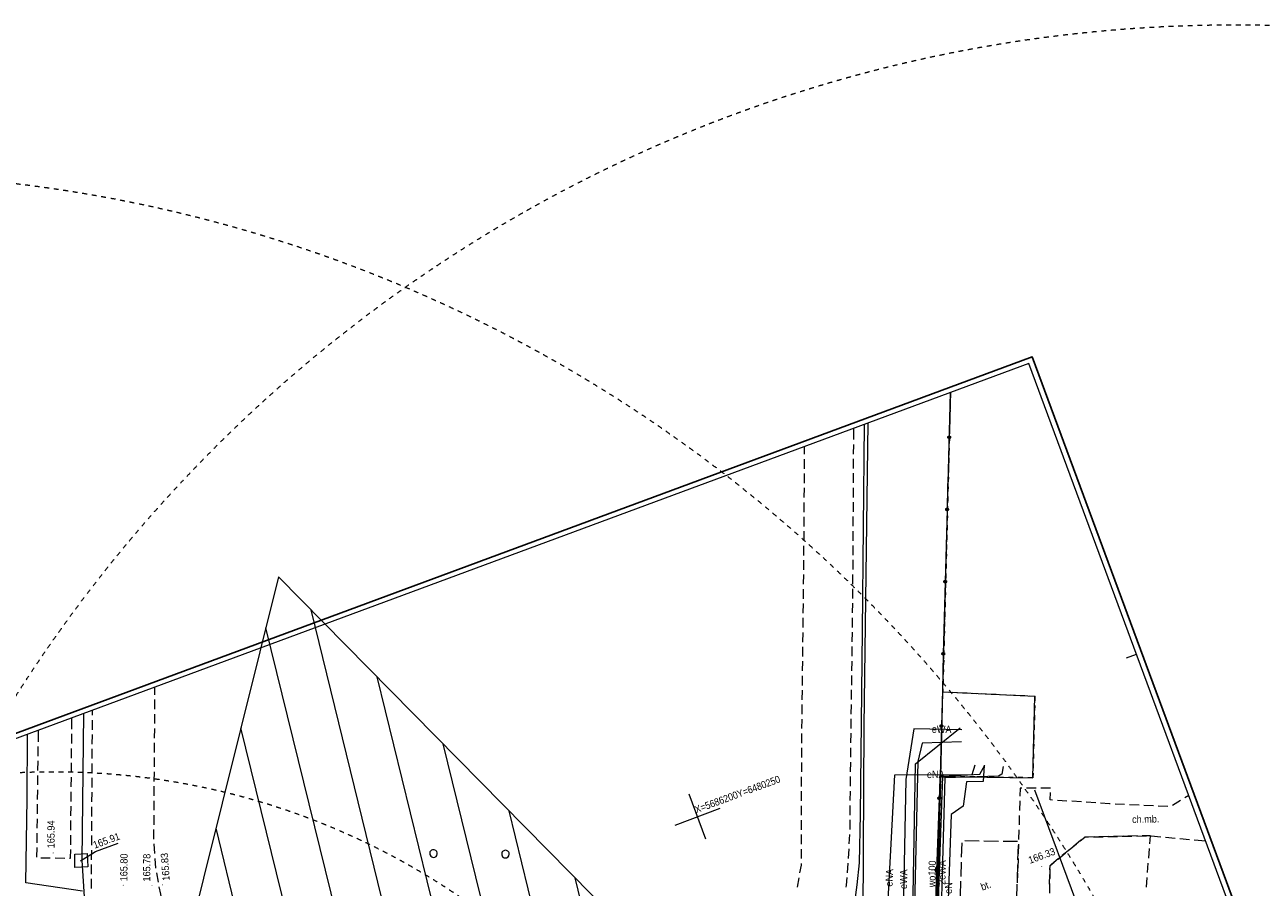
# Model space of a CAD drawing. Header units: millimetres. Extents: x -1155795 to 240441, y -422828 to 463730.
# Tile 60 of 66: x -37101 to 91579, y 47720 to 137304. Entities that reach past the tile are written whole.
import ezdxf
from ezdxf.xclip import XClip

# ---------------------------------------------------------------- set-up
doc = ezdxf.new("R2010")
doc.units = ezdxf.units.MM
doc.header["$MEASUREMENT"] = 0
doc.header["$XCLIPFRAME"] = 0
doc.linetypes.add('Dashed 1_500', pattern=[1000, 500, -500])
for name, color, linetype in [('00 PZT MAPA', 7, 'Continuous'), ('Sycow_7_203-punkt graniczny', 7, 'Continuous'), ('Sycow_7_punkt wysokościowy sztuczny', 7, 'Continuous')]:
    doc.layers.add(name, color=color, linetype=linetype)
for name, color, linetype, lineweight in [('0_Nr_pióra__27', 7, 'Continuous', 25), ('Nowe_0_Nr_pióra__27', 7, 'Continuous', 25), ('Sycow_7_218-kontur użytku gruntowego_Nr_pióra__3', 3, 'Continuous', 18), ('Sycow_7_219-działka ewidencyjna_Nr_pióra__7', 7, 'Continuous', 18), ('Sycow_7_@Wywiad_Nr_pióra__5', 5, 'Continuous', 18), ('Sycow_7_chodnik (powierzchnia)-Atr17_Nr_pióra__7', 7, 'Continuous', 18), ('Sycow_7_chodnik (powierzchnia)_Nr_pióra__7', 7, 'Continuous', 18), ('Sycow_7_EGB_BlokBudynku_Nr_pióra__7', 7, 'Continuous', 18), ('Sycow_7_inna budowla (powierzchnia)-Atr17_Nr_pióra__7', 7, 'Continuous', 18), ('Sycow_7_inna budowla (powierzchnia)_Nr_pióra__7', 7, 'Continuous', 18), ('Sycow_7_komora podziemna - przewód wodociągowy (powierzchnia)_Nr_pióra__5', 5, 'Continuous', 18), ('Sycow_7_krawężnik (linia)_Nr_pióra__7', 7, 'Continuous', 18), ('Sycow_7_ogrodzenie trwałe (linia)_Nr_pióra__7', 7, 'Continuous', 18), ('Sycow_7_plac (powierzchnia)-Atr17_Nr_pióra__7', 7, 'Continuous', 18), ('Sycow_7_plac (powierzchnia)_Nr_pióra__7', 7, 'Continuous', 18), ('Sycow_7_przewód elektroenergetyczny (linia)-Atr1_Nr_pióra__1', 1, 'Continuous', 18), ('Sycow_7_przewód elektroenergetyczny (linia)_Nr_pióra__1', 1, 'Continuous', 18), ('Sycow_7_przewód kanalizacyjny (linia)_Nr_pióra__34', 34, 'Continuous', 18), ('Sycow_7_przewód wodociągowy (linia)-Atr1_Nr_pióra__5', 5, 'Continuous', 18), ('Sycow_7_przewód wodociągowy (linia)_Nr_pióra__5', 5, 'Continuous', 18), ('Sycow_7_punkt o określonej wysokości (sieć wodociągowa)-Atr2_Nr_pióra__5', 5, 'Continuous', 18), ('Sycow_7_punkt o określonej wysokości (sieć wodociągowa)-Atr2_Nr_pióra__7', 7, 'Continuous', 18), ('Sycow_7_punkt o określonej wysokości (sieć wodociągowa)_Nr_pióra__5', 5, 'Continuous', 18), ('Sycow_7_punkt wysokościowy sztuczny-Atr2_Nr_pióra__7', 7, 'Continuous', 18), ('Sycow_7_SUPE - Przewód elektroenergetyczny_Nr_pióra__1', 1, 'Continuous', 18), ('Sycow_7_Warstwa 3_Nr_pióra__7', 7, 'Continuous', 18)]:
    doc.layers.add(name, color=color, linetype=linetype, lineweight=lineweight)
doc.layers.add('0_Nr_pióra__99', color=7, linetype='Continuous', lineweight=0, true_color=0xaad2ff)
doc.layers.add('2D Drafting - General_Nr_pióra__101', color=7, linetype='Continuous', lineweight=13, true_color=0x4c4c4c)
doc.styles.add('STYL_AUTOMATYCZNY_5', font='txt', dxfattribs={"width": 0.9})
doc.styles.add('STYL_AUTOMATYCZNY_6', font='txt', dxfattribs={"width": 0.87})

# ---------------------------------------------------------------- blocks, each defined once
blk = doc.blocks.new('Rysunek_1_7', base_point=(14567, -19307))
at = {"layer": 'Sycow_7_203-punkt graniczny', "linetype": 'Continuous', "lineweight": 0, "true_color": 0x000000}
for points in [[(58334, 68037, 1), (58249, 68006, 1)], [(67903, 67592, 1), (67819, 67561, 1)], [(58110, 59253, 1), (58025, 59222, 1)], [(67689, 59100, 1), (67605, 59068, 1)]]:
    blk.add_hatch(color=178, dxfattribs=at).paths.add_polyline_path(points)
at = {"layer": 'Sycow_7_punkt o określonej wysokości (sieć wodociągowa)_Nr_pióra__5', "linetype": 'Continuous', "lineweight": 18}
blk.add_hatch(color=5, dxfattribs=at).paths.add_polyline_path([(-31279, 50489, 1), (-31363, 50458, 1)])
at = {"layer": 'Sycow_7_punkt wysokościowy sztuczny', "linetype": 'Continuous', "lineweight": 0, "true_color": 0x000000}
for points in [[(-34106, 51298, 1), (-34190, 51267, 1)], [(68612, 49897, 1), (68527, 49866, 1)], [(-26829, 47946, 1), (-26913, 47915, 1)], [(-23835, 47924, 1), (-23920, 47893, 1)], [(-22727, 47983, 1), (-22811, 47952, 1)]]:
    blk.add_hatch(color=178, dxfattribs=at).paths.add_polyline_path(points)
at = {"layer": 'Sycow_7_218-kontur użytku gruntowego_Nr_pióra__3', "color": 3, "linetype": 'Continuous', "lineweight": 18}
for p, q in [((59088, 99109), (59080, 98810)), ((59080, 98810), (59088, 99109)), ((59067, 98310), (59054, 97811)), ((59054, 97811), (59067, 98310)), ((59042, 97311), (59029, 96811)), ((59029, 96811), (59042, 97311)), ((58990, 95311), (58978, 94812)), ((58978, 94812), (58990, 95311)), ((59016, 96311), (59003, 95811)), ((59003, 95811), (59016, 96311)), ((58965, 94312), (58952, 93812)), ((58952, 93812), (58965, 94312)), ((58939, 93312), (58926, 92812)), ((58926, 92812), (58939, 93312)), ((58914, 92312), (58901, 91813)), ((58901, 91813), (58914, 92312)), ((58862, 90313), (58850, 89813)), ((58850, 89813), (58862, 90313)), ((58888, 91313), (58875, 90813)), ((58875, 90813), (58888, 91313)), ((58837, 89313), (58824, 88814)), ((58824, 88814), (58837, 89313)), ((58811, 88314), (58798, 87814)), ((58798, 87814), (58811, 88314)), ((58760, 86314), (58747, 85815)), ((58747, 85815), (58760, 86314)), ((58786, 87314), (58773, 86814)), ((58773, 86814), (58786, 87314)), ((58734, 85315), (58722, 84815)), ((58722, 84815), (58734, 85315)), ((58709, 84315), (58696, 83815)), ((58696, 83815), (58709, 84315)), ((58683, 83315), (58670, 82816)), ((58670, 82816), (58683, 83315)), ((58632, 81316), (58619, 80816)), ((58619, 80816), (58632, 81316)), ((58658, 82316), (58645, 81816)), ((58645, 81816), (58658, 82316)), ((58606, 80316), (58594, 79817)), ((58594, 79817), (58606, 80316)), ((58581, 79317), (58568, 78817)), ((58568, 78817), (58581, 79317)), ((58529, 77317), (58517, 76818)), ((58517, 76818), (58529, 77317)), ((58555, 78317), (58542, 77817)), ((58542, 77817), (58555, 78317)), ((58504, 76318), (58491, 75818)), ((58491, 75818), (58504, 76318)), ((58478, 75318), (58465, 74818)), ((58465, 74818), (58478, 75318)), ((58453, 74318), (58440, 73819)), ((58440, 73819), (58453, 74318)), ((58401, 72319), (58389, 71819)), ((58389, 71819), (58401, 72319)), ((58427, 73319), (58414, 72819)), ((58414, 72819), (58427, 73319)), ((58376, 71319), (58363, 70819)), ((58363, 70819), (58376, 71319)), ((58350, 70320), (58337, 69820)), ((58337, 69820), (58350, 70320)), ((58299, 68320), (58291, 68021)), ((58291, 68021), (58299, 68320)), ((58325, 69320), (58312, 68820)), ((58312, 68820), (58325, 69320)), ((58275, 67378), (58291, 68021)), ((58291, 68021), (58831, 67996)), ((59330, 67973), (59830, 67950)), ((60329, 67927), (60829, 67904)), ((61328, 67880), (61828, 67857)), ((62327, 67834), (62827, 67811)), ((63326, 67788), (63825, 67764)), ((64325, 67741), (64824, 67718)), ((65324, 67695), (65823, 67671)), ((66323, 67648), (66822, 67625)), ((67322, 67602), (67861, 67577)), ((67861, 67577), (67849, 67079)), ((58224, 65379), (58237, 65879)), ((58250, 66378), (58262, 66878)), ((67836, 66579), (67823, 66079)), ((58199, 64379), (58211, 64879)), ((67786, 64580), (67773, 64080)), ((67811, 65580), (67798, 65080)), ((58173, 63379), (58186, 63879)), ((67760, 63580), (67748, 63080)), ((58122, 61380), (58135, 61880)), ((58148, 62380), (58160, 62880)), ((67735, 62581), (67723, 62081)), ((58097, 60380), (58109, 60880)), ((67685, 60581), (67672, 60081)), ((67710, 61581), (67697, 61081)), ((58068, 59237), (58060, 58931)), ((58060, 58931), (58068, 59237)), ((58068, 59237), (58084, 59881)), ((58608, 59229), (58068, 59237)), ((59608, 59213), (59108, 59221)), ((60608, 59197), (60108, 59205)), ((67659, 59582), (67647, 59084)), ((58047, 58431), (58034, 57931)), ((58034, 57931), (58047, 58431)), ((61607, 59181), (61107, 59189)), ((62607, 59165), (62107, 59173)), ((63607, 59149), (63107, 59157)), ((64607, 59133), (64107, 59141)), ((65607, 59117), (65107, 59125)), ((66607, 59101), (66107, 59109)), ((67647, 59084), (67107, 59093)), ((58021, 57431), (58008, 56931)), ((58008, 56931), (58021, 57431)), ((57969, 55432), (57956, 54932)), ((57956, 54932), (57969, 55432)), ((57995, 56431), (57982, 55932)), ((57982, 55932), (57995, 56431)), ((57943, 54432), (57930, 53932)), ((57930, 53932), (57943, 54432)), ((57917, 53432), (57905, 52933)), ((57905, 52933), (57917, 53432)), ((57892, 52433), (57879, 51933)), ((57879, 51933), (57892, 52433)), ((57840, 50433), (57827, 49934)), ((57827, 49934), (57840, 50433)), ((57866, 51433), (57853, 50933)), ((57853, 50933), (57866, 51433)), ((57814, 49434), (57801, 48934)), ((57801, 48934), (57814, 49434)), ((57788, 48434), (57775, 47934)), ((57775, 47934), (57788, 48434))]:
    blk.add_line(p, q, dxfattribs=at)
at = {"layer": 'Sycow_7_219-działka ewidencyjna_Nr_pióra__7', "color": 7, "linetype": 'Continuous', "lineweight": 18}
for p, q in [((58291, 68021), (59088, 99109)), ((58068, 59237), (58291, 68021)), ((58291, 68021), (67861, 67577)), ((67647, 59084), (67861, 67577)), ((56772, 9140), (58068, 59237)), ((58068, 59237), (67647, 59084))]:
    blk.add_line(p, q, dxfattribs=at)
at = {"layer": 'Sycow_7_@Wywiad_Nr_pióra__5', "color": 5, "linetype": 'Continuous', "lineweight": 18}
blk.add_line((50006, 38823), (50100, 64455), dxfattribs=at)
at = {"layer": 'Sycow_7_chodnik (powierzchnia)_Nr_pióra__7', "color": 7, "linetype": 'Continuous', "lineweight": 18}
for p, q in [((49032, 94212), (49039, 95388)), ((43888, 93481), (43884, 92689)), ((49024, 92712), (49030, 93712)), ((43882, 92189), (43877, 91189)), ((49016, 91212), (49021, 92212)), ((43874, 90689), (43869, 89689)), ((49007, 89712), (49013, 90712)), ((43866, 89189), (43861, 88189)), ((48999, 88212), (49005, 89212)), ((43859, 87689), (43853, 86689)), ((48991, 86712), (48996, 87712)), ((43851, 86189), (43846, 85189)), ((48982, 85212), (48988, 86212)), ((48974, 83712), (48979, 84712)), ((43829, 83189), (43818, 82189)), ((48966, 82212), (48971, 83212)), ((43813, 81689), (43802, 80689)), ((48957, 80712), (48963, 81712)), ((43796, 80189), (43785, 79189)), ((48949, 79212), (48954, 80212)), ((43780, 78689), (43769, 77689)), ((48917, 76212), (48930, 77212)), ((43763, 77189), (43752, 76189)), ((43747, 75689), (43736, 74689)), ((48897, 74712), (48910, 75712)), ((43730, 74189), (43719, 73189)), ((48878, 73212), (48891, 74212)), ((43714, 72689), (43703, 71689)), ((48858, 71713), (48871, 72712)), ((43697, 71189), (43686, 70190)), ((48839, 70213), (48852, 71213)), ((43681, 69690), (43669, 68690)), ((48819, 68713), (48832, 69713)), ((-23578, 67710), (-23573, 68503)), ((48800, 67213), (48813, 68213)), ((-23588, 66210), (-23582, 67210)), ((43664, 68190), (43653, 67190)), ((-30098, 66087), (-30101, 65579)), ((-23599, 64710), (-23592, 65710)), ((43647, 66690), (43636, 65690)), ((48780, 65713), (48793, 66713)), ((-32213, 64138), (-32202, 65308)), ((-30104, 65079), (-30109, 64079)), ((43631, 65190), (43620, 64190)), ((48760, 64213), (48773, 65213)), ((-35710, 64009), (-35724, 62839)), ((-32227, 62638), (-32217, 63638)), ((-30112, 63579), (-30118, 62579)), ((-23609, 63210), (-23602, 64210)), ((43614, 63690), (43603, 62690)), ((48741, 62713), (48754, 63713)), ((-35731, 62339), (-35743, 61339)), ((-32241, 61138), (-32232, 62138)), ((-30121, 62079), (-30127, 61079)), ((-23619, 61710), (-23612, 62710)), ((-35750, 60839), (-35762, 59839)), ((-32255, 59638), (-32246, 60638)), ((-30130, 60579), (-30136, 59579)), ((-23629, 60210), (-23623, 61210)), ((43592, 60690), (43588, 59690)), ((48708, 59714), (48718, 60713)), ((-35769, 59339), (-35781, 58339)), ((-23640, 58710), (-23633, 59710)), ((48693, 58214), (48703, 59214)), ((-32269, 58138), (-32260, 59138)), ((-30139, 59079), (-30145, 58079)), ((-23650, 57210), (-23643, 58210)), ((43586, 59190), (43583, 58190)), ((67986, 58015), (66986, 58015)), ((69486, 58016), (68486, 58015)), ((-35788, 57839), (-35801, 56840)), ((-32284, 56638), (-32274, 57638)), ((-30148, 57579), (-30154, 56579)), ((-23660, 55710), (-23653, 56710)), ((43581, 57690), (43577, 56690)), ((48677, 56714), (48687, 57714)), ((66277, 56686), (66249, 55687)), ((71189, 56676), (70191, 56744)), ((72685, 56573), (71688, 56642)), ((82993, 56730), (82139, 56211)), ((83851, 57252), (83421, 56990)), ((-35807, 56340), (-35820, 55340)), ((-32298, 55138), (-32288, 56138)), ((-30157, 56079), (-30163, 55079)), ((43576, 56190), (43572, 55190)), ((48662, 55214), (48672, 56214)), ((74182, 56471), (73184, 56539)), ((77177, 56304), (76178, 56348)), ((78675, 56237), (77676, 56282)), ((80174, 56171), (79175, 56215)), ((81672, 56105), (80673, 56149)), ((-35826, 54840), (-35839, 53840)), ((-32312, 53638), (-32303, 54638)), ((-30166, 54579), (-30172, 53579)), ((-23670, 54210), (-23664, 55210)), ((43570, 54690), (43567, 53690)), ((48647, 53714), (48657, 54714)), ((66234, 55187), (66206, 54187)), ((-35845, 53340), (-35858, 52340)), ((-32326, 52138), (-32317, 53138)), ((-30175, 53079), (-30181, 52079)), ((-23681, 52710), (-23674, 53710)), ((43565, 53190), (43561, 52190)), ((48572, 52216), (48638, 53214)), ((66192, 53688), (66163, 52688)), ((73937, 52948), (74937, 52969)), ((75511, 52980), (74511, 52960)), ((75437, 52979), (76437, 52999)), ((77011, 53011), (76011, 52990)), ((76937, 53009), (77936, 53030)), ((78511, 53041), (77511, 53021)), ((78436, 53040), (79436, 53060)), ((79855, 53069), (79010, 53052)), ((79792, 52226), (79855, 53069)), ((79936, 53061), (80931, 52966)), ((81429, 52919), (82424, 52825)), ((82922, 52777), (83918, 52683)), ((-35864, 51840), (-35877, 50840)), ((-23579, 51214), (-23647, 52211)), ((43560, 51690), (43556, 50690)), ((48474, 50719), (48540, 51717)), ((66148, 52188), (66116, 51189)), ((71471, 51648), (70699, 51013)), ((71414, 51601), (72186, 52236)), ((72629, 52601), (71857, 51966)), ((79679, 50730), (79754, 51728)), ((84415, 52636), (85602, 52523)), ((-35448, 50767), (-34448, 50761)), ((-33948, 50757), (-32948, 50751)), ((-23478, 49717), (-23545, 50715)), ((48376, 49223), (48441, 50220)), ((66101, 50689), (66069, 49689)), ((70313, 50695), (69541, 50060)), ((70256, 50648), (71028, 51283)), ((79566, 49235), (79641, 50232)), ((-30196, 50079), (-30204, 49079)), ((-23213, 48241), (-23396, 49224)), ((66053, 49190), (66022, 48190)), ((69379, 48041), (69403, 49040)), ((69416, 49615), (69393, 48615)), ((-30208, 48579), (-30216, 47579)), ((43316, 48711), (43138, 47727)), ((69381, 48115), (69358, 47115)), ((79453, 47739), (79528, 48736))]:
    blk.add_line(p, q, dxfattribs=at)
at = {"layer": 'Sycow_7_chodnik (powierzchnia)_Nr_pióra__7', "color": 7, "linetype": 'Continuous', "lineweight": 18, "flags": 128}
for points in [[(43843, 84689), (43841, 84211), (43835, 83689)], [(48936, 77712), (48944, 78263), (48946, 78712)], [(43598, 62190), (43597, 62090), (43593, 61190)], [(48723, 61213), (48731, 61933), (48734, 62213)], [(66486, 58015), (66315, 58015), (66291, 57186)], [(69692, 56778), (69443, 56795), (69487, 57544)], [(75678, 56370), (75592, 56374), (74681, 56437)], [(72572, 52554), (73029, 52930), (73437, 52938)], [(74011, 52950), (73029, 52930), (73016, 52919)], [(-32448, 50748), (-32339, 50747), (-32331, 51638)], [(-30184, 51579), (-30184, 51577), (-30192, 50579)], [(43554, 50190), (43554, 50024), (43405, 49203)], [(69414, 49540), (69424, 49964), (69870, 50330)], [(-22933, 46768), (-22980, 46983), (-23122, 47749)], [(48254, 47729), (48290, 47918), (48343, 48724)]]:
    blk.add_lwpolyline(points, dxfattribs=at)
at = {"layer": 'Sycow_7_inna budowla (powierzchnia)-Atr17_Nr_pióra__7', "color": 7, "linetype": 'Continuous', "lineweight": 18}
for p, q in [((77356, 71540), (78415, 71932)), ((77356, 71540), (78415, 71932)), ((33679, 52702), (31943, 57391)), ((33679, 52702), (31943, 57391)), ((30467, 54179), (35156, 55915)), ((30467, 54179), (35156, 55915))]:
    blk.add_line(p, q, dxfattribs=at)
at = {"layer": 'Sycow_7_inna budowla (powierzchnia)_Nr_pióra__7', "color": 7, "linetype": 'Continuous', "lineweight": 18, "flags": 128}
for points in [[(5271, 51610), (5168, 51572), (5063, 51480), (5003, 51383), (4972, 51265), (4987, 51110), (5074, 50961), (5207, 50861), (5338, 50824), (5502, 50842), (5632, 50923), (5705, 51014), (5763, 51174), (5762, 51291), (5710, 51432), (5593, 51548), (5438, 51619)], [(12548, 51425), (12511, 51380), (12476, 51303), (12451, 51198), (12461, 51084), (12490, 50977), (12543, 50890), (12602, 50848), (12699, 50788), (12848, 50758), (12968, 50781), (13126, 50872), (13211, 50988), (13243, 51160), (13226, 51293), (13186, 51374), (13097, 51469), (12952, 51543), (12809, 51554), (12675, 51515)]]:
    blk.add_lwpolyline(points, close=True, dxfattribs=at)
at = {"layer": 'Sycow_7_komora podziemna - przewód wodociągowy (powierzchnia)_Nr_pióra__5', "color": 5, "linetype": 'Continuous', "lineweight": 18, "flags": 128}
blk.add_lwpolyline([(-31907, 51163), (-30602, 51209), (-30547, 49822), (-31912, 49764)], close=True, dxfattribs=at)
at = {"layer": 'Sycow_7_krawężnik (linia)_Nr_pióra__7', "color": 7, "linetype": 'Continuous', "lineweight": 18, "flags": 128}
for points in [[(47269, 39244), (47893, 40925), (48632, 43566), (49103, 45894), (49405, 47958), (49624, 50246), (49724, 55305), (49952, 74360), (50159, 95803)], [(-31104, 47323), (-36976, 48177), (-36857, 56901), (-36802, 63604)]]:
    blk.add_lwpolyline(points, dxfattribs=at)
at = {"layer": 'Sycow_7_ogrodzenie trwałe (linia)_Nr_pióra__7', "color": 7, "linetype": 'Continuous', "lineweight": 18}
for p, q in [((59097, 99112), (58950, 94456)), ((58950, 94456), (58833, 90708)), ((58950, 94456), (58950, 94456)), ((58951, 94484), (58951, 94484)), ((58952, 94511), (58952, 94511)), ((58953, 94539), (58953, 94539)), ((58954, 94567), (58954, 94567)), ((58955, 94595), (58955, 94595)), ((58728, 86959), (58631, 83210)), ((58728, 86959), (58728, 86959)), ((58729, 87015), (58729, 87015)), ((58729, 86987), (58729, 86987)), ((58730, 87043), (58730, 87043)), ((58731, 87070), (58731, 87070)), ((58732, 87098), (58732, 87098)), ((58631, 83210), (58534, 79462)), ((58534, 79462), (58437, 75713)), ((58534, 79490), (58535, 79490)), ((58534, 79462), (58534, 79462)), ((58535, 79517), (58535, 79517)), ((58536, 79545), (58536, 79545)), ((58537, 79601), (58537, 79601)), ((58537, 79573), (58537, 79573)), ((58437, 75713), (58340, 71964)), ((58342, 72075), (58343, 72075)), ((58343, 72103), (58343, 72103)), ((58340, 71964), (58243, 68216)), ((58340, 71992), (58340, 71992)), ((58340, 71964), (58340, 71964)), ((58341, 72020), (58341, 72020)), ((58342, 72048), (58342, 72048)), ((58243, 68216), (58145, 64467)), ((58145, 64467), (58048, 60718)), ((58145, 64467), (58145, 64467)), ((58146, 64495), (58146, 64495)), ((58147, 64522), (58147, 64522)), ((58148, 64578), (58148, 64578)), ((58148, 64550), (58148, 64550)), ((58149, 64606), (58149, 64606)), ((57923, 56970), (57779, 53223)), ((57923, 56970), (57923, 56970)), ((57924, 56998), (57924, 56998)), ((57925, 57026), (57925, 57026)), ((57926, 57053), (57926, 57053)), ((57927, 57081), (57928, 57081)), ((57929, 57109), (57929, 57109)), ((57779, 53223), (57635, 49476)), ((57635, 49476), (57635, 49476)), ((57636, 49504), (57636, 49504)), ((57637, 49531), (57637, 49531)), ((57638, 49559), (57638, 49559)), ((57639, 49587), (57639, 49587)), ((57640, 49615), (57640, 49615))]:
    blk.add_line(p, q, dxfattribs=at)
at = {"layer": 'Sycow_7_ogrodzenie trwałe (linia)_Nr_pióra__7', "color": 7, "linetype": 'Continuous', "lineweight": 18, "flags": 128}
for points in [[(58833, 90708), (58790, 89341), (58728, 86959)], [(58048, 60718), (58009, 59194), (57923, 56970)], [(57635, 49476), (57601, 48604), (57513, 45728)]]:
    blk.add_lwpolyline(points, dxfattribs=at)
at = {"layer": 'Sycow_7_ogrodzenie trwałe (linia)_Nr_pióra__7', "color": 7, "linetype": 'Continuous', "lineweight": 18}
for centre, radius in [((58950, 94456), 139), ((58950, 94456), 111), ((58950, 94456), 83.3), ((58950, 94456), 55.6), ((58950, 94456), 27.8), ((58728, 86959), 139), ((58728, 86959), 111), ((58728, 86959), 83.3), ((58728, 86959), 55.6), ((58728, 86959), 27.8), ((58534, 79462), 139), ((58534, 79462), 111), ((58534, 79462), 83.3), ((58534, 79462), 55.6), ((58534, 79462), 27.8), ((58340, 71964), 139), ((58340, 71964), 111), ((58340, 71964), 83.3), ((58340, 71964), 55.6), ((58340, 71964), 27.8), ((58145, 64467), 139), ((58145, 64467), 111), ((58145, 64467), 83.3), ((58145, 64467), 55.6), ((58145, 64467), 27.8), ((57923, 56970), 139), ((57923, 56970), 111), ((57923, 56970), 83.3), ((57923, 56970), 55.6), ((57923, 56970), 27.8), ((57635, 49476), 139), ((57635, 49476), 111), ((57635, 49476), 83.3), ((57635, 49476), 55.6), ((57635, 49476), 27.8)]:
    blk.add_circle(centre, radius, dxfattribs=at)
at = {"layer": 'Sycow_7_plac (powierzchnia)_Nr_pióra__7', "color": 7, "linetype": 'Continuous', "lineweight": 18}
for p, q in [((60261, 52339), (60210, 50840)), ((62062, 52517), (60562, 52540)), ((64061, 52486), (62562, 52509)), ((66061, 52455), (64561, 52478)), ((66096, 50550), (66144, 52049)), ((60193, 50340), (60142, 48841)), ((66033, 48551), (66080, 50050)), ((60125, 48341), (60075, 46842)), ((65970, 46552), (66017, 48051))]:
    blk.add_line(p, q, dxfattribs=at)
at = {"layer": 'Sycow_7_przewód elektroenergetyczny (linia)_Nr_pióra__1', "color": 1, "linetype": 'Continuous', "lineweight": 18, "flags": 128}
for points in [[(60256, 64068), (55286, 64158), (54437, 58906), (53637, 18846), (53434, 7904), (53908, -5932), (56871, -9847)], [(60222, 62807), (56157, 62699), (55676, 60772), (55021, 32272), (54290, 9480), (54290, -2069), (54272, -22613), (61908, -22441), (72547, -22319), (86954, -22637), (88472, -22906), (101047, -23316), (101386, -23915), (103579, -24020), (109528, -24419), (114118, -24490)], [(28187, 2704), (28825, 2685), (29282, 2918), (29592, 3406), (29423, 3834), (29040, 4236), (29059, 6717), (39136, 7206), (51928, 7133), (52511, 10165), (52886, 12926), (51921, 29385), (52415, 42450), (53316, 59397), (61333, 59433), (61641, 60443)], [(64542, 60270), (64407, 59452), (64075, 59254), (58509, 59081), (57824, 35474), (57004, 8832), (57809, -9585), (57629, -23066)], [(62580, 60385), (62471, 58692), (60731, 58667), (60413, 56128), (59163, 55271), (58604, 39559), (58210, 31437), (58216, 19411)]]:
    blk.add_lwpolyline(points, dxfattribs=at)
at = {"layer": 'Sycow_7_przewód kanalizacyjny (linia)_Nr_pióra__34', "color": 34, "linetype": 'Continuous', "lineweight": 18}
blk.add_line((78087, 30255), (67857, 57797), dxfattribs=at)
at = {"layer": 'Sycow_7_przewód wodociągowy (linia)_Nr_pióra__5', "color": 5, "linetype": 'Continuous', "lineweight": 18}
for p, q in [((50100, 64455), (50541, 95945)), ((-31010, 65749), (-31164, 50510))]:
    blk.add_line(p, q, dxfattribs=at)
at = {"layer": 'Sycow_7_przewód wodociągowy (linia)_Nr_pióra__5', "color": 5, "linetype": 'Continuous', "lineweight": 18, "flags": 128}
for points in [[(57641, -15267), (57687, -11762), (57368, -4736), (56757, 9209), (57007, 19422), (57382, 32463), (57994, 50423), (58276, 59250), (62142, 59466), (62665, 60385)], [(-31164, 50510), (-30779, 44575), (-21997, 30936), (-20222, 28330), (-14436, 22784), (-4531, 16395), (10129, 14327)]]:
    blk.add_lwpolyline(points, dxfattribs=at)
at = {"layer": 'Sycow_7_punkt o określonej wysokości (sieć wodociągowa)-Atr2_Nr_pióra__7', "color": 7, "linetype": 'Continuous', "lineweight": 18, "flags": 128}
blk.add_lwpolyline([(-31321, 50473), (-29736, 51434), (-27393, 52301)], dxfattribs=at)
at = {"layer": 'Sycow_7_SUPE - Przewód elektroenergetyczny_Nr_pióra__1', "color": 1, "linetype": 'Continuous', "lineweight": 18, "flags": 128}
blk.add_lwpolyline([(-15989, -15615), (-9393, -15487), (39148, -14158), (53879, -13767), (54050, -12890), (53669, -8471), (54290, 9480), (54999, 35301), (55460, 60549), (60098, 64263)], dxfattribs=at)
at = {"layer": 'Sycow_7_Warstwa 3_Nr_pióra__7', "color": 7, "linetype": 'Continuous', "lineweight": 18, "flags": 128}
for points in [[(67579, 102799), (-104955, 38915)], [(134317, -77445), (67579, 102799)]]:
    blk.add_lwpolyline(points, dxfattribs=at)
blk.add_lwpolyline([(27307, -64122), (35308, -85732), (124558, -52686), (67236, 102126), (-104410, 38571), (-55090, -94631)], close=True, dxfattribs=at)
at = {"layer": 'Sycow_7_chodnik (powierzchnia)-Atr17_Nr_pióra__7', "color": 7, "linetype": 'Continuous', "lineweight": 18, "insert": (77961, 54382), "char_height": 750, "attachment_point": 7, "rotation": 1.166, "style": 'STYL_AUTOMATYCZNY_5'}
blk.add_mtext('\\A1;{\\pql;\\fArial|b0|i0|c0|p0;\\W0.900000;ch.mb.}', dxfattribs=at)
at = {"layer": 'Sycow_7_EGB_BlokBudynku_Nr_pióra__7', "color": 7, "linetype": 'Continuous', "lineweight": 18, "insert": (32686, 55385), "char_height": 750, "attachment_point": 7, "rotation": 20.318, "style": 'STYL_AUTOMATYCZNY_6'}
blk.add_mtext('\\A1;{\\pql;\\fArial|b0|i0|c0|p0;\\W0.870000;X=5686200\\fArial|b0|i0|c0|p0;\\W0.870000;Y=6480250}', dxfattribs=at)
at = {"layer": 'Sycow_7_plac (powierzchnia)-Atr17_Nr_pióra__7', "color": 7, "linetype": 'Continuous', "lineweight": 18, "insert": (62394, 47351), "char_height": 750, "attachment_point": 7, "rotation": 20.318, "style": 'STYL_AUTOMATYCZNY_5'}
blk.add_mtext('\\A1;{\\pql;\\fArial|b0|i0|c0|p0;\\W0.900000;bt.}', dxfattribs=at)
at = {"layer": 'Sycow_7_przewód elektroenergetyczny (linia)-Atr1_Nr_pióra__1', "color": 1, "linetype": 'Continuous', "lineweight": 18, "char_height": 750, "attachment_point": 4, "style": 'STYL_AUTOMATYCZNY_5'}
for s, insert, rotation in [('\\A1;{\\pql;\\fArial|b0|i0|c0|p0;\\W0.900000;eWA}', (57145, 64136), 358.966), ('\\A1;{\\pql;\\fArial|b0|i0|c0|p0;\\W0.900000;eNA}', (56638, 59427), 0.255), ('\\A1;{\\pql;\\fArial|b0|i0|c0|p0;\\W0.900000;2eWA}', (58173, 47968), 88.337), ('\\A1;{\\pql;\\fArial|b0|i0|c0|p0;\\W0.900000;eNA}', (52683, 47791), 86.955), ('\\A1;{\\pql;\\fArial|b0|i0|c0|p0;\\W0.900000;eWA}', (54194, 47540), 88.856), ('\\A1;{\\pql;\\fArial|b0|i0|c0|p0;\\W0.900000;eN}', (58858, 47039), 87.961)]:
    blk.add_mtext(s, dxfattribs=dict(at, insert=insert, rotation=rotation))
at = {"layer": 'Sycow_7_przewód wodociągowy (linia)-Atr1_Nr_pióra__5', "color": 5, "linetype": 'Continuous', "lineweight": 18, "insert": (57499, 47704), "char_height": 750, "attachment_point": 7, "rotation": 87.993, "style": 'STYL_AUTOMATYCZNY_5'}
blk.add_mtext('\\A1;{\\pql;\\fArial|b0|i0|c0|p0;\\W0.900000;wo100}', dxfattribs=at)
at = {"layer": 'Sycow_7_punkt o określonej wysokości (sieć wodociągowa)-Atr2_Nr_pióra__5', "color": 5, "linetype": 'Continuous', "lineweight": 18, "insert": (-29836, 51704), "char_height": 750, "attachment_point": 7, "rotation": 20.318, "style": 'STYL_AUTOMATYCZNY_5'}
blk.add_mtext('\\A1;{\\pql;\\fArial|b0|i0|c0|p0;\\W0.900000;165.91}', dxfattribs=at)
at = {"layer": 'Sycow_7_punkt wysokościowy sztuczny-Atr2_Nr_pióra__7', "color": 7, "linetype": 'Continuous', "lineweight": 18, "char_height": 750, "attachment_point": 7, "style": 'STYL_AUTOMATYCZNY_5'}
for s, insert, rotation in [('\\A1;{\\pql;\\fArial|b0|i0|c0|p0;\\W0.900000;165.94}', (-33995, 51766), 89.838), ('\\A1;{\\pql;\\fArial|b0|i0|c0|p0;\\W0.900000;166.33}', (67346, 50132), 20.318), ('\\A1;{\\pql;\\fArial|b0|i0|c0|p0;\\W0.900000;165.80}', (-26431, 48329), 89.471), ('\\A1;{\\pql;\\fArial|b0|i0|c0|p0;\\W0.900000;165.78}', (-24057, 48312), 89.531), ('\\A1;{\\pql;\\fArial|b0|i0|c0|p0;\\W0.900000;165.83}', (-22029, 48421), 93.885)]:
    blk.add_mtext(s, dxfattribs=dict(at, insert=insert, rotation=rotation))

msp = doc.modelspace()

# ---------------------------------------------------------------- block references
at = {"layer": '00 PZT MAPA', "color": 7, "linetype": 'Continuous', "lineweight": 15}
ref = msp.add_blockref('Rysunek_1_7', (14567, -19307), dxfattribs=at)
XClip(ref).set_block_clipping_path([(-38444.7789564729, -141413.2871562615), (134317.2398628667, -77444.9644498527), (67578.7707096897, 102798.5088210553), (-105183.2481096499, 38830.1861146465)])

# ---------------------------------------------------------------- next in the draw order: hatches: boundary and pattern name
at = {"layer": '2D Drafting - General_Nr_pióra__101', "linetype": 'Continuous', "lineweight": 13, "true_color": 0x4c4c4c}
h = msp.add_hatch(dxfattribs=at)
h.set_pattern_fill('Roof__01', color=59, style=0, pattern_type=2)
h.set_pattern_definition([(103.803, (8659.3, 11322.4), (4855.6, 1192.92), [])])
h.paths.add_polyline_path([(-10733, 79959), (-30186, 1779), (47504, 20866)])

# ---------------------------------------------------------------- next in the draw order: linework, layer by layer
at = {"layer": '0_Nr_pióra__27', "color": 7, "linetype": 'Continuous', "lineweight": 25}
msp.add_lwpolyline([(-104959, 38920), (67575, 102803), (134314, -77440), (-38220, -141324)], close=True, dxfattribs=at)
at = {"layer": '0_Nr_pióra__99', "color": 141, "linetype": 'Dashed 1_500', "lineweight": 0, "true_color": 0xaad2ff}
for centre, radius in [((88699, -12696), 150000), ((-56052, -28118), 150000), ((-34105, -15278), 75000)]:
    msp.add_circle(centre, radius, dxfattribs=at)
at = {"layer": '2D Drafting - General_Nr_pióra__101', "color": 59, "linetype": 'Continuous', "lineweight": 13, "true_color": 0x4c4c4c, "flags": 128}
msp.add_lwpolyline([(-10733, 79959), (-30186, 1779), (47504, 20866)], close=True, dxfattribs=at)
at = {"layer": 'Nowe_0_Nr_pióra__27', "color": 7, "linetype": 'Continuous', "lineweight": 25}
msp.add_lwpolyline([(-45294, -8992), (-19136, -10376), (-19339, 8029), (29784, 8442), (56768, 9145), (58005, 59199)], dxfattribs=at)

doc.saveas('drawing.dxf')
